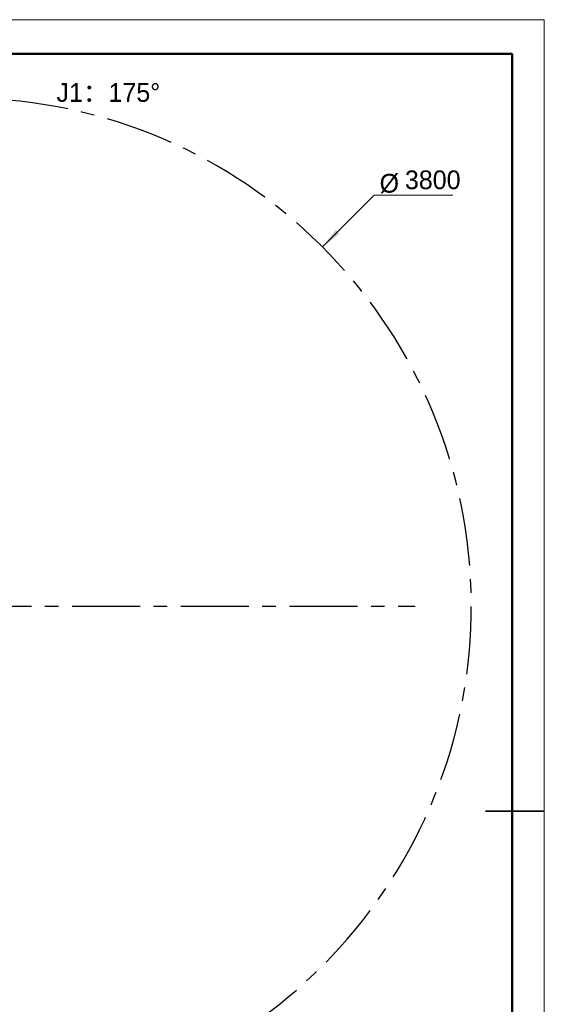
# Model space of a CAD drawing. Header units: millimetres. Extents: x 0 to 420, y 0 to 297.
# Tile 21 of 21: x 322 to 420, y 113 to 297. Entities that reach past the tile are written whole.
import ezdxf

# ---------------------------------------------------------------- set-up
doc = ezdxf.new("R2010")
doc.units = ezdxf.units.MM
doc.linetypes.add('CENTERX2', pattern=[20.32, 12.7, -2.54, 2.54, -2.54])
doc.layers.get('0').update_dxf_attribs({"lineweight": 18})
doc.layers.add('中心线层', color=6, linetype='CENTERX2', lineweight=25)
doc.layers.add('标注层', color=150, linetype='Continuous', lineweight=18)
doc.styles.add('SLDTEXTSTYLE0', font='txt')
doc.styles.add('SLDTEXTSTYLE22', font='txt')
doc.dimstyles.new('SLDDIMSTYLE1', dxfattribs={"dimtxt": 3.5, "dimasz": 4, "dimexe": 0, "dimexo": 0.0625, "dimgap": 0.875, "dimtad": 0, "dimtih": 1, "dimtoh": 1, "dimlfac": 20, "dimrnd": 1e-09, "dimzin": 12, "dimdsep": 46, "dimtxsty": 'SLDTEXTSTYLE22', "dimcen": 0, "dimdle": 8, "dimadec": 0, "dimazin": 3, "dimtfac": 1, "dimtdec": 3, "dimtofl": 0, "dimtmove": 0, "dimatfit": 3, "dimfxl": 0, "dimfrac": 2, "dimtolj": 1, "dimarcsym": 0})

# ---------------------------------------------------------------- blocks, each defined once
blk = doc.blocks.new('*X28')
at = {"layer": '标注层'}
for points in [[(378.52, 254.92), (381.71, 257.39), (381, 258.1)], [(244.17, 120.58), (240.98, 118.1), (241.69, 117.39)]]:
    blk.add_hatch(color=256, dxfattribs=at).paths.add_polyline_path(points, flags=0)
for p, q in [((378.52, 254.92), (388.2, 264.6)), ((388.2, 264.6), (402.87, 264.6)), ((244.17, 120.58), (239.92, 116.33))]:
    blk.add_line(p, q, dxfattribs=at)
at = {"layer": '标注层', "char_height": 3.5, "attachment_point": 1, "style": 'SLDTEXTSTYLE22'}
for s, insert, width in [('%%C', (389.2, 268.57), 4.6927), ('3800', (393.93, 269.22), 18.9274)]:
    blk.add_mtext(s, dxfattribs=dict(at, insert=insert, width=width))
blk = doc.blocks.new('SW_CENTERMARKSYMBOL_0')
at = {"layer": '中心线层', "color": 0}
for p, q in [((0, 0.05), (0, 60.14)), ((-0.05, 0), (-98.67, 0)), ((0, 0), (-0.03, 0)), ((0, 0), (0, 0.02)), ((0, 0), (0, -0.03)), ((0, 0), (0.02, 0)), ((0.05, 0), (84.5, 0)), ((0, -0.05), (0, -59.81))]:
    blk.add_line(p, q, dxfattribs=at)

msp = doc.modelspace()

# ---------------------------------------------------------------- linework, layer by layer
at = {"color": 7, "linetype": 'Continuous', "lineweight": 18}
for p, q in [((-0.00051, 297.39658), (419.99299, 297.39658)), ((419.99299, 297.39658), (419.99299, 0.39658))]:
    msp.add_line(p, q, dxfattribs=at)
at = {"color": 7, "linetype": 'Continuous', "lineweight": 50}
for p in [(23.99593, 290.98945), (413.99593, 5.98945)]:
    msp.add_line(p, (413.99593, 290.98945), dxfattribs=at)
at = {"color": 7, "linetype": 'Continuous', "lineweight": 35}
msp.add_line((408.99593, 149.48945), (419.99593, 149.48945), dxfattribs=at)
at = {"layer": '中心线层'}
msp.add_arc((311.34515, 187.74732), 95, 95, 85, dxfattribs=at)

# ---------------------------------------------------------------- block references
msp.add_blockref('SW_CENTERMARKSYMBOL_0', (311.34515, 187.74732), dxfattribs=at)

# ---------------------------------------------------------------- texts
at = {"layer": '标注层', "insert": (328.79098, 285.54025), "char_height": 3.5, "width": 38.3240223, "attachment_point": 1, "style": 'SLDTEXTSTYLE0'}
msp.add_mtext('J1：175%%D', dxfattribs=at)

# ---------------------------------------------------------------- dimensions: what is measured, and where the dimension line sits
at = {"layer": '标注层'}
dim = msp.add_diameter_dim_2p(p1=(378.5248, 254.91795), p2=(244.16549, 120.57669), dimstyle='SLDDIMSTYLE1', override={"dimscale": 1, "dimpost": '%%C<>', "dimsah": 1, "dimtzin": 12}, dxfattribs=at)
dim.commit()
dim.dimension.update_dxf_attribs({"geometry": '*X28', "text_midpoint": (391.07783, 267.46929), "dimtype": 163})

doc.saveas('drawing.dxf')
